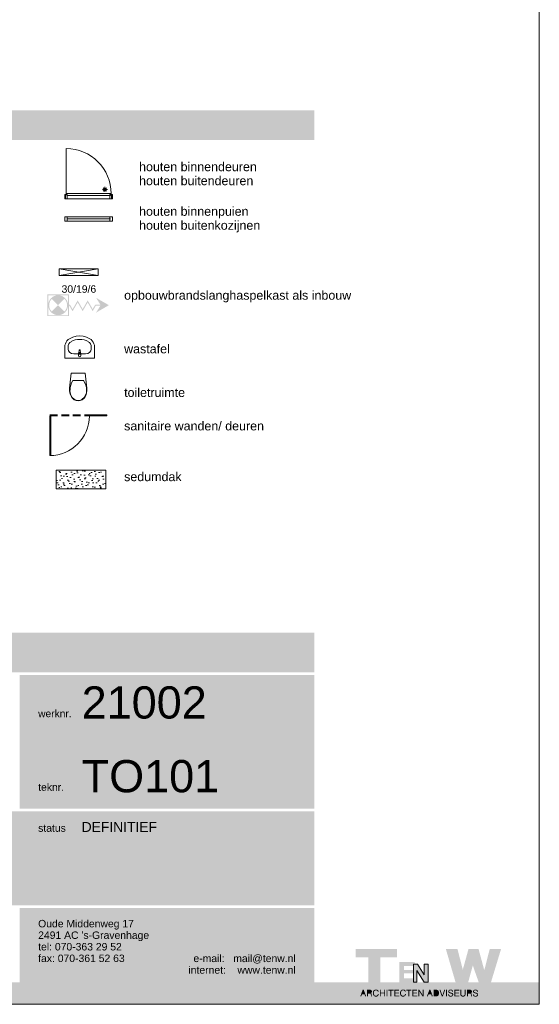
# Model space of a CAD drawing. Header units: millimetres. Extents: x 10 to 584, y 10 to 831.
# Tile 26 of 61: x 479 to 584, y 10 to 209. Entities that reach past the tile are written whole.
import ezdxf
from ezdxf.xclip import XClip

# ---------------------------------------------------------------- set-up
doc = ezdxf.new("R2010")
doc.units = ezdxf.units.MM
doc.header["$MEASUREMENT"] = 0
doc.header["$XCLIPFRAME"] = 0
doc.linetypes.add('B0701', pattern=[2.3412, 1.56, -0.7812])
for name, color, linetype in [('0 2D arcering', 7, 'Continuous'), ('0 Afdek-arcering', 7, 'Continuous'), ('22 NC Binnenwanden', 7, 'Continuous'), ('22 NC Binnenwanden 2D arcering', 7, 'Continuous'), ('Info Algemeen', 7, 'Continuous')]:
    doc.layers.add(name, color=color, linetype=linetype)
doc.styles.add('GENERATED_STYLE_1', font='txt')

# ---------------------------------------------------------------- blocks, each defined once
blk = doc.blocks.new('Drawing_1_1', base_point=(394, 0))
at = {"layer": '0 2D arcering', "linetype": 'Continuous', "lineweight": 0, "true_color": 0xe9ebeb}
for points in [[(394, 84.96), (394, 76.96), (538.56, 76.96), (538.56, 84.96)], [(479.06, 76.46), (479.06, 49.45), (538.56, 49.45), (538.56, 76.46)], [(394, 48.95), (394, 29.95), (538.56, 29.95), (538.56, 48.95)], [(479.06, 29.45), (479.06, 14.45), (538.56, 14.45), (538.56, 29.45)]]:
    blk.add_hatch(color=254, dxfattribs=at).paths.add_polyline_path(points)
at = {"layer": '0 2D arcering', "linetype": 'Continuous', "lineweight": 0, "true_color": 0x253355}
for points in [[(546.95, 19.48), (549.45, 19.48), (549.45, 14.44), (551.89, 14.44), (551.89, 19.48), (555.27, 19.48), (555.27, 21.14), (546.95, 21.14)], [(565.13, 21.14), (567.09, 14.44), (569.63, 14.44), (570.57, 17.84), (571.76, 14.45), (574.24, 14.45), (576.27, 21.13), (573.98, 21.13), (572.89, 16.87), (571.73, 21.15), (569.7, 21.14), (568.55, 16.99), (567.47, 21.15)]]:
    blk.add_hatch(color=169, dxfattribs=at).paths.add_polyline_path(points)
at = {"layer": '0 2D arcering', "linetype": 'Continuous', "lineweight": 0, "true_color": 0xd9db00}
for points in [[(558.84, 17.73), (558.84, 18.53), (555.71, 18.53), (555.71, 14.45), (558.84, 14.45), (558.84, 15.26), (556.66, 15.26), (556.66, 16.22), (558.84, 16.22), (558.84, 16.91), (556.66, 16.91), (556.66, 17.73)], [(560.76, 18.13), (560.77, 15.94), (559.4, 18.13), (558.59, 18.13), (558.59, 14.44), (559.26, 14.44), (559.26, 16.84), (560.76, 14.44), (561.58, 14.44), (561.58, 18.13)], [(548.65, 12.14), (548.44, 12.74), (548.23, 12.14)], [(549.69, 12.32), (549.79, 12.32), (549.87, 12.34), (549.93, 12.37), (549.97, 12.42), (549.99, 12.48), (550, 12.56), (549.99, 12.63), (549.97, 12.69), (549.94, 12.73), (549.88, 12.76), (549.8, 12.77), (549.69, 12.78), (549.37, 12.78), (549.37, 12.32)], [(561.9, 12.74), (561.69, 12.14), (562.11, 12.14)], [(562.84, 11.75), (563.15, 11.75), (563.25, 11.75), (563.33, 11.78), (563.4, 11.82), (563.46, 11.88), (563.51, 11.95), (563.54, 12.04), (563.56, 12.15), (563.56, 12.27), (563.56, 12.39), (563.54, 12.49), (563.51, 12.58), (563.46, 12.65), (563.4, 12.71), (563.33, 12.75), (563.25, 12.77), (563.15, 12.78), (562.84, 12.78)], [(569.89, 12.32), (569.99, 12.32), (570.07, 12.34), (570.13, 12.37), (570.17, 12.42), (570.19, 12.48), (570.2, 12.56), (570.19, 12.63), (570.17, 12.69), (570.13, 12.73), (570.08, 12.76), (570, 12.77), (569.89, 12.78), (569.57, 12.78), (569.57, 12.32)]]:
    blk.add_hatch(color=52, dxfattribs=at).paths.add_polyline_path(points)
h = blk.add_hatch(color=52, dxfattribs=at)
h.paths.add_polyline_path([(584, 14.45), (394, 14.45), (394, 10), (584, 10)])
h.paths.add_polyline_path([(548.03, 11.58), (547.84, 11.58), (548.34, 12.94), (548.54, 12.94), (549.05, 11.58), (548.85, 11.58), (548.71, 11.99), (548.17, 11.99)], flags=0)
h.paths.add_polyline_path([(549.38, 11.58), (549.19, 11.58), (549.19, 12.94), (549.72, 12.94), (549.8, 12.94), (549.86, 12.93), (549.91, 12.93), (549.97, 12.91), (550.02, 12.89), (550.07, 12.85), (550.11, 12.81), (550.15, 12.76), (550.17, 12.7), (550.19, 12.63), (550.19, 12.56), (550.19, 12.49), (550.17, 12.43), (550.15, 12.37), (550.11, 12.33), (550.06, 12.28), (550.01, 12.25), (550.07, 12.22), (550.12, 12.18), (550.14, 12.13), (550.15, 12.07), (550.16, 12), (550.18, 11.78), (550.18, 11.71), (550.19, 11.67), (550.21, 11.64), (550.24, 11.62), (550.24, 11.58), (550.02, 11.58), (550.01, 11.62), (550, 11.68), (549.99, 11.76), (549.98, 11.94), (549.97, 12.02), (549.95, 12.08), (549.92, 12.12), (549.87, 12.14), (549.79, 12.16), (549.68, 12.16), (549.38, 12.16)], flags=0)
h.paths.add_polyline_path([(550.39, 12.28), (550.4, 12.43), (550.44, 12.56), (550.49, 12.68), (550.56, 12.79), (550.66, 12.87), (550.76, 12.93), (550.89, 12.96), (551.02, 12.97), (551.13, 12.97), (551.23, 12.94), (551.32, 12.91), (551.4, 12.85), (551.47, 12.79), (551.52, 12.71), (551.55, 12.63), (551.57, 12.53), (551.39, 12.53), (551.37, 12.61), (551.32, 12.68), (551.27, 12.74), (551.2, 12.78), (551.11, 12.8), (551.02, 12.81), (550.92, 12.8), (550.83, 12.77), (550.76, 12.73), (550.7, 12.66), (550.65, 12.58), (550.61, 12.49), (550.59, 12.38), (550.58, 12.26), (550.59, 12.14), (550.61, 12.03), (550.65, 11.94), (550.7, 11.86), (550.76, 11.79), (550.84, 11.74), (550.92, 11.72), (551.01, 11.71), (551.12, 11.72), (551.21, 11.75), (551.29, 11.81), (551.35, 11.89), (551.39, 11.98), (551.4, 12.08), (551.58, 12.08), (551.57, 11.97), (551.53, 11.86), (551.48, 11.77), (551.41, 11.69), (551.33, 11.63), (551.23, 11.58), (551.12, 11.55), (551.01, 11.54), (550.87, 11.55), (550.75, 11.59), (550.65, 11.65), (550.56, 11.74), (550.5, 11.82), (550.45, 11.92), (550.42, 12.03), (550.4, 12.15)], flags=0)
h.paths.add_polyline_path([(551.8, 12.94), (551.98, 12.94), (551.98, 12.38), (552.69, 12.38), (552.69, 12.94), (552.87, 12.94), (552.87, 11.58), (552.69, 11.58), (552.69, 12.22), (551.98, 12.22), (551.98, 11.58), (551.8, 11.58)], flags=0)
h.paths.add_polyline_path([(553.16, 11.58), (553.16, 12.94), (553.34, 12.94), (553.34, 11.58)], flags=0)
h.paths.add_polyline_path([(553.52, 12.94), (554.56, 12.94), (554.56, 12.77), (554.13, 12.77), (554.13, 11.58), (553.95, 11.58), (553.95, 12.77), (553.52, 12.77)], flags=0)
h.paths.add_polyline_path([(554.73, 11.58), (554.73, 12.94), (555.7, 12.94), (555.7, 12.77), (554.91, 12.77), (554.91, 12.36), (555.64, 12.36), (555.64, 12.2), (554.91, 12.2), (554.91, 11.75), (555.71, 11.75), (555.71, 11.58)], flags=0)
h.paths.add_polyline_path([(555.88, 12.28), (555.89, 12.43), (555.92, 12.56), (555.97, 12.68), (556.05, 12.79), (556.14, 12.87), (556.25, 12.93), (556.37, 12.96), (556.51, 12.97), (556.62, 12.97), (556.72, 12.94), (556.81, 12.91), (556.88, 12.85), (556.95, 12.79), (557, 12.71), (557.04, 12.63), (557.05, 12.53), (556.87, 12.53), (556.85, 12.61), (556.81, 12.68), (556.75, 12.74), (556.68, 12.78), (556.6, 12.8), (556.5, 12.81), (556.4, 12.8), (556.32, 12.77), (556.24, 12.73), (556.18, 12.66), (556.13, 12.58), (556.09, 12.49), (556.07, 12.38), (556.07, 12.26), (556.07, 12.14), (556.1, 12.03), (556.13, 11.94), (556.18, 11.86), (556.25, 11.79), (556.32, 11.74), (556.41, 11.72), (556.5, 11.71), (556.6, 11.72), (556.69, 11.75), (556.77, 11.81), (556.83, 11.89), (556.87, 11.98), (556.89, 12.08), (557.06, 12.08), (557.05, 11.97), (557.02, 11.86), (556.96, 11.77), (556.89, 11.69), (556.81, 11.63), (556.71, 11.58), (556.61, 11.55), (556.49, 11.54), (556.35, 11.55), (556.23, 11.59), (556.13, 11.65), (556.04, 11.74), (555.98, 11.82), (555.94, 11.92), (555.9, 12.03), (555.88, 12.15)], flags=0)
h.paths.add_polyline_path([(557.15, 12.94), (558.19, 12.94), (558.19, 12.77), (557.77, 12.77), (557.77, 11.58), (557.58, 11.58), (557.58, 12.77), (557.15, 12.77)], flags=0)
h.paths.add_polyline_path([(558.36, 12.94), (559.33, 12.94), (559.33, 12.77), (558.55, 12.77), (558.55, 12.36), (559.27, 12.36), (559.27, 12.2), (558.55, 12.2), (558.55, 11.75), (559.35, 11.75), (559.35, 11.58), (558.36, 11.58)], flags=0)
h.paths.add_polyline_path([(559.57, 12.94), (559.77, 12.94), (560.4, 11.95), (560.42, 11.92), (560.44, 11.89), (560.47, 11.84), (560.47, 12.94), (560.64, 12.94), (560.64, 11.58), (560.44, 11.58), (559.79, 12.58), (559.77, 12.63), (559.74, 12.68), (559.74, 11.58), (559.57, 11.58)], flags=0)
h.paths.add_polyline_path([(561.29, 11.58), (561.8, 12.94), (562, 12.94), (562.51, 11.58), (562.31, 11.58), (562.16, 11.99), (561.63, 11.99), (561.48, 11.58)], flags=0)
h.paths.add_polyline_path([(563.16, 11.58), (562.65, 11.58), (562.65, 12.94), (563.17, 12.94), (563.3, 12.93), (563.42, 12.89), (563.52, 12.84), (563.6, 12.77), (563.67, 12.67), (563.72, 12.56), (563.74, 12.43), (563.75, 12.28), (563.74, 12.12), (563.71, 11.98), (563.67, 11.87), (563.6, 11.76), (563.51, 11.68), (563.41, 11.63), (563.29, 11.59)], flags=0)
h.paths.add_polyline_path([(564.32, 11.58), (563.84, 12.94), (564.03, 12.94), (564.42, 11.8), (564.8, 12.94), (564.99, 12.94), (564.51, 11.58)], flags=0)
h.paths.add_polyline_path([(565.33, 11.58), (565.15, 11.58), (565.15, 12.94), (565.33, 12.94)], flags=0)
h.paths.add_polyline_path([(565.57, 12.03), (565.75, 12.03), (565.76, 11.94), (565.79, 11.86), (565.85, 11.79), (565.92, 11.74), (566, 11.71), (566.1, 11.7), (566.2, 11.71), (566.28, 11.73), (566.35, 11.77), (566.4, 11.82), (566.43, 11.88), (566.44, 11.95), (566.42, 12.03), (566.35, 12.09), (566.25, 12.14), (566.1, 12.19), (566.07, 12.2), (565.94, 12.23), (565.84, 12.27), (565.76, 12.3), (565.7, 12.34), (565.65, 12.4), (565.62, 12.48), (565.61, 12.57), (565.62, 12.66), (565.65, 12.73), (565.69, 12.8), (565.75, 12.86), (565.82, 12.91), (565.9, 12.95), (565.99, 12.97), (566.1, 12.97), (566.21, 12.97), (566.3, 12.94), (566.38, 12.91), (566.45, 12.86), (566.51, 12.79), (566.55, 12.72), (566.57, 12.64), (566.58, 12.54), (566.41, 12.54), (566.39, 12.62), (566.36, 12.69), (566.31, 12.75), (566.25, 12.79), (566.18, 12.81), (566.09, 12.82), (566, 12.81), (565.93, 12.79), (565.87, 12.76), (565.83, 12.72), (565.8, 12.66), (565.79, 12.6), (565.81, 12.53), (565.87, 12.47), (565.98, 12.41), (566.12, 12.37), (566.17, 12.36), (566.2, 12.35), (566.22, 12.35), (566.35, 12.31), (566.45, 12.27), (566.51, 12.23), (566.56, 12.18), (566.59, 12.12), (566.62, 12.05), (566.62, 11.97), (566.61, 11.88), (566.59, 11.8), (566.54, 11.72), (566.48, 11.66), (566.41, 11.61), (566.32, 11.57), (566.22, 11.55), (566.1, 11.54), (565.99, 11.55), (565.88, 11.58), (565.79, 11.61), (565.72, 11.67), (565.66, 11.74), (565.61, 11.82), (565.58, 11.92)], flags=0)
h.paths.add_polyline_path([(566.85, 12.94), (567.82, 12.94), (567.82, 12.77), (567.03, 12.77), (567.03, 12.36), (567.76, 12.36), (567.76, 12.2), (567.03, 12.2), (567.03, 11.75), (567.84, 11.75), (567.84, 11.58), (566.85, 11.58)], flags=0)
h.paths.add_polyline_path([(568.05, 12.94), (568.24, 12.94), (568.24, 12.09), (568.25, 11.98), (568.27, 11.88), (568.32, 11.81), (568.39, 11.76), (568.47, 11.73), (568.58, 11.72), (568.69, 11.73), (568.78, 11.76), (568.84, 11.81), (568.89, 11.88), (568.92, 11.98), (568.93, 12.09), (568.93, 12.94), (569.11, 12.94), (569.11, 12.09), (569.11, 11.97), (569.08, 11.86), (569.04, 11.76), (568.97, 11.68), (568.9, 11.62), (568.8, 11.58), (568.69, 11.55), (568.56, 11.54), (568.44, 11.55), (568.34, 11.58), (568.25, 11.62), (568.18, 11.68), (568.12, 11.76), (568.08, 11.85), (568.06, 11.97), (568.05, 12.09)], flags=0)
h.paths.add_polyline_path([(569.39, 12.94), (569.92, 12.94), (570, 12.94), (570.06, 12.93), (570.11, 12.93), (570.16, 12.91), (570.22, 12.89), (570.27, 12.85), (570.31, 12.81), (570.35, 12.76), (570.37, 12.7), (570.39, 12.63), (570.39, 12.56), (570.39, 12.49), (570.37, 12.43), (570.34, 12.37), (570.31, 12.33), (570.26, 12.28), (570.2, 12.25), (570.27, 12.22), (570.32, 12.18), (570.34, 12.13), (570.35, 12.07), (570.36, 12), (570.37, 11.78), (570.38, 11.71), (570.39, 11.67), (570.41, 11.64), (570.44, 11.62), (570.44, 11.58), (570.22, 11.58), (570.21, 11.62), (570.2, 11.68), (570.19, 11.76), (570.18, 11.94), (570.17, 12.02), (570.15, 12.08), (570.12, 12.12), (570.07, 12.14), (569.99, 12.16), (569.87, 12.16), (569.57, 12.16), (569.57, 11.58), (569.39, 11.58)], flags=0)
h.paths.add_polyline_path([(570.59, 12.03), (570.77, 12.03), (570.78, 11.94), (570.81, 11.86), (570.86, 11.79), (570.93, 11.74), (571.02, 11.71), (571.12, 11.7), (571.22, 11.71), (571.3, 11.73), (571.37, 11.77), (571.42, 11.82), (571.45, 11.88), (571.46, 11.95), (571.44, 12.03), (571.37, 12.09), (571.27, 12.14), (571.12, 12.19), (571.09, 12.2), (570.96, 12.23), (570.86, 12.27), (570.78, 12.3), (570.72, 12.34), (570.67, 12.4), (570.64, 12.48), (570.63, 12.57), (570.64, 12.66), (570.66, 12.73), (570.71, 12.8), (570.76, 12.86), (570.84, 12.91), (570.92, 12.95), (571.01, 12.97), (571.12, 12.97), (571.22, 12.97), (571.32, 12.94), (571.4, 12.91), (571.47, 12.86), (571.53, 12.79), (571.57, 12.72), (571.59, 12.64), (571.6, 12.54), (571.42, 12.54), (571.41, 12.62), (571.38, 12.69), (571.33, 12.75), (571.27, 12.79), (571.19, 12.81), (571.11, 12.82), (571.02, 12.81), (570.95, 12.79), (570.89, 12.76), (570.84, 12.72), (570.82, 12.66), (570.81, 12.6), (570.83, 12.53), (570.89, 12.47), (571, 12.41), (571.14, 12.37), (571.19, 12.36), (571.22, 12.35), (571.24, 12.35), (571.37, 12.31), (571.47, 12.27), (571.53, 12.23), (571.58, 12.18), (571.61, 12.12), (571.63, 12.05), (571.64, 11.97), (571.63, 11.88), (571.61, 11.8), (571.56, 11.72), (571.5, 11.66), (571.42, 11.61), (571.34, 11.57), (571.23, 11.55), (571.12, 11.54), (571, 11.55), (570.9, 11.58), (570.81, 11.61), (570.74, 11.67), (570.68, 11.74), (570.63, 11.82), (570.6, 11.92)], flags=0)
at = {"layer": '0 Afdek-arcering', "linetype": 'Continuous', "lineweight": 0, "true_color": 0xffffff}
h = blk.add_hatch(color=7, dxfattribs=at)
h.paths.add_polyline_path([(547.84, 11.58), (548.03, 11.58), (548.17, 11.99), (548.71, 11.99), (548.85, 11.58), (549.05, 11.58), (548.54, 12.94), (548.34, 12.94)])
h.paths.add_polyline_path([(548.23, 12.14), (548.44, 12.74), (548.65, 12.14)], flags=0)
h = blk.add_hatch(color=7, dxfattribs=at)
h.paths.add_polyline_path([(549.19, 12.94), (549.19, 11.58), (549.38, 11.58), (549.38, 12.16), (549.68, 12.16), (549.79, 12.16), (549.87, 12.14), (549.92, 12.12), (549.95, 12.08), (549.97, 12.02), (549.98, 11.94), (549.99, 11.77), (550, 11.68), (550.01, 11.62), (550.02, 11.58), (550.24, 11.58), (550.24, 11.62), (550.21, 11.64), (550.19, 11.67), (550.18, 11.71), (550.18, 11.78), (550.16, 12), (550.15, 12.07), (550.14, 12.13), (550.12, 12.18), (550.07, 12.22), (550.01, 12.25), (550.06, 12.28), (550.11, 12.33), (550.15, 12.37), (550.17, 12.43), (550.19, 12.49), (550.19, 12.56), (550.19, 12.63), (550.17, 12.7), (550.15, 12.76), (550.11, 12.81), (550.07, 12.85), (550.02, 12.89), (549.97, 12.91), (549.91, 12.93), (549.86, 12.93), (549.8, 12.94), (549.72, 12.94)])
h.paths.add_polyline_path([(549.37, 12.78), (549.69, 12.78), (549.8, 12.77), (549.88, 12.76), (549.94, 12.73), (549.97, 12.69), (549.99, 12.63), (550, 12.56), (549.99, 12.48), (549.97, 12.42), (549.93, 12.37), (549.87, 12.34), (549.79, 12.32), (549.69, 12.32), (549.37, 12.32)], flags=0)
for points in [[(551.4, 12.08), (551.39, 11.98), (551.35, 11.89), (551.29, 11.81), (551.21, 11.75), (551.12, 11.72), (551.01, 11.71), (550.92, 11.72), (550.84, 11.74), (550.76, 11.79), (550.7, 11.86), (550.65, 11.94), (550.61, 12.03), (550.59, 12.14), (550.58, 12.26), (550.59, 12.38), (550.61, 12.49), (550.65, 12.58), (550.7, 12.66), (550.76, 12.73), (550.83, 12.77), (550.92, 12.8), (551.02, 12.81), (551.11, 12.8), (551.2, 12.78), (551.27, 12.74), (551.32, 12.68), (551.37, 12.61), (551.39, 12.53), (551.57, 12.53), (551.55, 12.63), (551.52, 12.71), (551.47, 12.79), (551.4, 12.85), (551.32, 12.91), (551.23, 12.94), (551.13, 12.97), (551.02, 12.97), (550.89, 12.96), (550.76, 12.93), (550.66, 12.87), (550.56, 12.79), (550.49, 12.68), (550.44, 12.56), (550.4, 12.43), (550.39, 12.28), (550.4, 12.15), (550.42, 12.03), (550.45, 11.92), (550.5, 11.82), (550.56, 11.74), (550.65, 11.65), (550.75, 11.59), (550.87, 11.55), (551.01, 11.54), (551.12, 11.55), (551.23, 11.58), (551.33, 11.63), (551.41, 11.69), (551.48, 11.77), (551.53, 11.86), (551.57, 11.97), (551.58, 12.08)], [(551.8, 11.58), (551.98, 11.58), (551.98, 12.22), (552.69, 12.22), (552.69, 11.58), (552.87, 11.58), (552.87, 12.94), (552.69, 12.94), (552.69, 12.38), (551.98, 12.38), (551.98, 12.94), (551.8, 12.94)], [(553.16, 11.58), (553.34, 11.58), (553.34, 12.94), (553.16, 12.94)], [(553.95, 11.58), (554.13, 11.58), (554.13, 12.77), (554.56, 12.77), (554.56, 12.94), (553.52, 12.94), (553.52, 12.77), (553.95, 12.77)], [(554.73, 11.58), (555.71, 11.58), (555.71, 11.75), (554.91, 11.75), (554.91, 12.2), (555.64, 12.2), (555.64, 12.36), (554.91, 12.36), (554.91, 12.77), (555.7, 12.77), (555.7, 12.94), (554.73, 12.94)], [(555.88, 12.28), (555.88, 12.15), (555.9, 12.03), (555.94, 11.92), (555.98, 11.82), (556.04, 11.74), (556.13, 11.65), (556.23, 11.59), (556.35, 11.55), (556.49, 11.54), (556.61, 11.55), (556.71, 11.58), (556.81, 11.63), (556.89, 11.69), (556.96, 11.77), (557.02, 11.86), (557.05, 11.97), (557.06, 12.08), (556.89, 12.08), (556.87, 11.98), (556.83, 11.89), (556.77, 11.81), (556.69, 11.75), (556.6, 11.72), (556.5, 11.71), (556.41, 11.72), (556.32, 11.74), (556.25, 11.79), (556.18, 11.86), (556.13, 11.94), (556.1, 12.03), (556.07, 12.14), (556.07, 12.26), (556.07, 12.38), (556.09, 12.49), (556.13, 12.58), (556.18, 12.66), (556.24, 12.73), (556.32, 12.77), (556.4, 12.8), (556.5, 12.81), (556.6, 12.8), (556.68, 12.78), (556.75, 12.74), (556.81, 12.68), (556.85, 12.61), (556.87, 12.53), (557.05, 12.53), (557.04, 12.63), (557, 12.71), (556.95, 12.79), (556.88, 12.85), (556.81, 12.91), (556.72, 12.94), (556.62, 12.97), (556.51, 12.97), (556.37, 12.96), (556.25, 12.93), (556.14, 12.87), (556.05, 12.79), (555.97, 12.68), (555.92, 12.56), (555.89, 12.43)], [(557.58, 11.58), (557.77, 11.58), (557.77, 12.77), (558.19, 12.77), (558.19, 12.94), (557.15, 12.94), (557.15, 12.77), (557.58, 12.77)], [(558.36, 11.58), (559.35, 11.58), (559.35, 11.75), (558.55, 11.75), (558.55, 12.2), (559.27, 12.2), (559.27, 12.36), (558.55, 12.36), (558.55, 12.77), (559.33, 12.77), (559.33, 12.94), (558.36, 12.94)], [(559.57, 11.58), (559.74, 11.58), (559.74, 12.68), (559.77, 12.63), (559.79, 12.58), (560.44, 11.58), (560.64, 11.58), (560.64, 12.94), (560.47, 12.94), (560.47, 11.84), (560.44, 11.89), (560.42, 11.92), (560.4, 11.95), (559.77, 12.94), (559.57, 12.94)], [(564.32, 11.58), (564.51, 11.58), (564.99, 12.94), (564.8, 12.94), (564.42, 11.8), (564.03, 12.94), (563.84, 12.94)], [(565.15, 11.58), (565.33, 11.58), (565.33, 12.94), (565.15, 12.94)], [(565.57, 12.03), (565.58, 11.92), (565.61, 11.82), (565.66, 11.74), (565.72, 11.67), (565.79, 11.61), (565.88, 11.58), (565.99, 11.55), (566.1, 11.54), (566.22, 11.55), (566.32, 11.57), (566.41, 11.61), (566.48, 11.66), (566.54, 11.72), (566.59, 11.8), (566.61, 11.88), (566.62, 11.97), (566.62, 12.05), (566.59, 12.12), (566.56, 12.18), (566.51, 12.23), (566.45, 12.27), (566.35, 12.31), (566.22, 12.35), (566.2, 12.35), (566.17, 12.36), (566.12, 12.37), (565.98, 12.41), (565.87, 12.47), (565.81, 12.53), (565.79, 12.6), (565.8, 12.66), (565.83, 12.72), (565.87, 12.76), (565.93, 12.79), (566, 12.81), (566.09, 12.82), (566.18, 12.81), (566.25, 12.79), (566.31, 12.75), (566.36, 12.69), (566.39, 12.62), (566.41, 12.54), (566.58, 12.54), (566.57, 12.64), (566.55, 12.72), (566.51, 12.79), (566.45, 12.86), (566.38, 12.91), (566.3, 12.94), (566.21, 12.97), (566.1, 12.97), (565.99, 12.97), (565.9, 12.95), (565.82, 12.91), (565.75, 12.86), (565.69, 12.8), (565.65, 12.73), (565.62, 12.66), (565.61, 12.57), (565.62, 12.48), (565.65, 12.4), (565.7, 12.34), (565.76, 12.3), (565.84, 12.27), (565.94, 12.23), (566.07, 12.2), (566.1, 12.19), (566.25, 12.14), (566.35, 12.09), (566.42, 12.03), (566.44, 11.95), (566.43, 11.88), (566.4, 11.82), (566.35, 11.77), (566.28, 11.73), (566.2, 11.71), (566.1, 11.7), (566, 11.71), (565.92, 11.74), (565.85, 11.79), (565.79, 11.86), (565.76, 11.94), (565.75, 12.03)], [(566.85, 11.58), (567.84, 11.58), (567.84, 11.75), (567.03, 11.75), (567.03, 12.2), (567.76, 12.2), (567.76, 12.36), (567.03, 12.36), (567.03, 12.77), (567.82, 12.77), (567.82, 12.94), (566.85, 12.94)], [(568.05, 12.09), (568.06, 11.97), (568.08, 11.85), (568.12, 11.76), (568.18, 11.68), (568.25, 11.62), (568.34, 11.58), (568.44, 11.55), (568.56, 11.54), (568.69, 11.55), (568.8, 11.58), (568.9, 11.62), (568.97, 11.68), (569.04, 11.76), (569.08, 11.86), (569.11, 11.97), (569.11, 12.09), (569.11, 12.94), (568.93, 12.94), (568.93, 12.09), (568.92, 11.98), (568.89, 11.88), (568.84, 11.81), (568.78, 11.76), (568.69, 11.73), (568.58, 11.72), (568.47, 11.73), (568.39, 11.76), (568.32, 11.81), (568.27, 11.88), (568.25, 11.98), (568.24, 12.09), (568.24, 12.94), (568.05, 12.94)], [(570.59, 12.03), (570.6, 11.92), (570.63, 11.82), (570.68, 11.74), (570.74, 11.67), (570.81, 11.61), (570.9, 11.58), (571, 11.55), (571.12, 11.54), (571.23, 11.55), (571.34, 11.57), (571.42, 11.61), (571.5, 11.66), (571.56, 11.72), (571.61, 11.8), (571.63, 11.88), (571.64, 11.97), (571.63, 12.05), (571.61, 12.12), (571.58, 12.18), (571.53, 12.23), (571.47, 12.27), (571.37, 12.31), (571.24, 12.35), (571.22, 12.35), (571.19, 12.36), (571.14, 12.37), (571, 12.41), (570.89, 12.47), (570.83, 12.53), (570.81, 12.6), (570.82, 12.66), (570.84, 12.72), (570.89, 12.76), (570.95, 12.79), (571.02, 12.81), (571.11, 12.82), (571.19, 12.81), (571.27, 12.79), (571.33, 12.75), (571.38, 12.69), (571.41, 12.62), (571.42, 12.54), (571.6, 12.54), (571.59, 12.64), (571.57, 12.72), (571.53, 12.79), (571.47, 12.86), (571.4, 12.91), (571.32, 12.94), (571.22, 12.97), (571.12, 12.97), (571.01, 12.97), (570.92, 12.95), (570.84, 12.91), (570.76, 12.86), (570.71, 12.8), (570.66, 12.73), (570.64, 12.66), (570.63, 12.57), (570.64, 12.48), (570.67, 12.4), (570.72, 12.34), (570.78, 12.3), (570.86, 12.27), (570.96, 12.23), (571.09, 12.2), (571.12, 12.19), (571.27, 12.14), (571.37, 12.09), (571.44, 12.03), (571.46, 11.95), (571.45, 11.88), (571.42, 11.82), (571.37, 11.77), (571.3, 11.73), (571.22, 11.71), (571.12, 11.7), (571.02, 11.71), (570.93, 11.74), (570.86, 11.79), (570.81, 11.86), (570.78, 11.94), (570.77, 12.03)]]:
    blk.add_hatch(color=7, dxfattribs=at).paths.add_polyline_path(points)
h = blk.add_hatch(color=7, dxfattribs=at)
h.paths.add_polyline_path([(561.29, 11.58), (561.48, 11.58), (561.63, 11.99), (562.16, 11.99), (562.31, 11.58), (562.51, 11.58), (562, 12.94), (561.8, 12.94)])
h.paths.add_polyline_path([(561.69, 12.14), (561.9, 12.74), (562.11, 12.14)], flags=0)
h = blk.add_hatch(color=7, dxfattribs=at)
h.paths.add_polyline_path([(562.65, 11.58), (563.16, 11.58), (563.29, 11.59), (563.41, 11.63), (563.51, 11.68), (563.6, 11.76), (563.67, 11.87), (563.71, 11.98), (563.74, 12.12), (563.75, 12.28), (563.74, 12.43), (563.72, 12.56), (563.67, 12.67), (563.6, 12.77), (563.52, 12.84), (563.42, 12.89), (563.3, 12.93), (563.17, 12.94), (562.65, 12.94)])
h.paths.add_polyline_path([(563.15, 12.78), (563.25, 12.77), (563.33, 12.75), (563.4, 12.71), (563.46, 12.65), (563.51, 12.58), (563.54, 12.49), (563.56, 12.39), (563.56, 12.27), (563.56, 12.15), (563.54, 12.04), (563.51, 11.95), (563.46, 11.88), (563.4, 11.82), (563.33, 11.78), (563.25, 11.75), (563.15, 11.75), (562.84, 11.75), (562.84, 12.78)], flags=0)
h = blk.add_hatch(color=7, dxfattribs=at)
h.paths.add_polyline_path([(569.39, 12.94), (569.39, 11.58), (569.57, 11.58), (569.57, 12.16), (569.87, 12.16), (569.99, 12.16), (570.07, 12.14), (570.12, 12.12), (570.15, 12.08), (570.17, 12.02), (570.18, 11.94), (570.19, 11.77), (570.2, 11.68), (570.21, 11.62), (570.22, 11.58), (570.44, 11.58), (570.44, 11.62), (570.41, 11.64), (570.39, 11.67), (570.38, 11.71), (570.37, 11.78), (570.36, 12), (570.35, 12.07), (570.34, 12.13), (570.32, 12.18), (570.27, 12.22), (570.2, 12.25), (570.26, 12.28), (570.31, 12.33), (570.34, 12.37), (570.37, 12.43), (570.39, 12.49), (570.39, 12.56), (570.39, 12.63), (570.37, 12.7), (570.35, 12.76), (570.31, 12.81), (570.27, 12.85), (570.22, 12.89), (570.16, 12.91), (570.11, 12.93), (570.06, 12.93), (570, 12.94), (569.92, 12.94)])
h.paths.add_polyline_path([(569.57, 12.78), (569.89, 12.78), (570, 12.77), (570.08, 12.76), (570.13, 12.73), (570.17, 12.69), (570.19, 12.63), (570.2, 12.56), (570.19, 12.48), (570.17, 12.42), (570.13, 12.37), (570.07, 12.34), (569.99, 12.32), (569.89, 12.32), (569.57, 12.32)], flags=0)
at = {"color": 255, "linetype": 'Continuous', "lineweight": 0, "flags": 128}
blk.add_lwpolyline([(560.76, 18.13), (560.77, 15.94), (559.4, 18.13), (558.59, 18.13), (558.59, 14.44), (559.26, 14.44), (559.26, 16.84), (560.76, 14.44), (561.58, 14.44), (561.58, 18.13)], close=True, dxfattribs=at)
at = {"layer": 'Info Algemeen', "color": 2, "linetype": 'Continuous', "lineweight": 0, "style": 'GENERATED_STYLE_1'}
for s, insert, char_height, attachment_point in [('\\A1;{\\pql;\\fArial|b0|i0|c0|p38;21002}', (491.6, 67.55), 6.5, 7), ('\\A1;{\\pql;\\fArial|b0|i0|c0|p38;werknr.}', (482.81, 67.9), 1.477, 7), ('\\A1;{\\pql;\\fArial|b0|i0|c0|p38;TO101}', (491.6, 52.68), 6.5, 7), ('\\A1;{\\pql;\\fArial|b0|i0|c0|p38;teknr.}', (482.81, 53.04), 1.5, 7), ('\\A1;{\\pql;\\fArial|b0|i0|c0|p38;status}', (482.81, 44.78), 1.5, 7), ('\\A1;{\\pql;\\fArial|b0|i0|c0|p38;DEFINITIEF}', (491.6, 45.77), 2, 4)]:
    blk.add_mtext(s, dxfattribs=dict(at, insert=insert, char_height=char_height, attachment_point=attachment_point))
at = {"layer": 'Info Algemeen', "color": 9, "linetype": 'Continuous', "lineweight": 0, "insert": (482.81, 18.51), "char_height": 1.5, "attachment_point": 7, "line_spacing_factor": 0.932625, "style": 'GENERATED_STYLE_1'}
blk.add_mtext("\\A1;{\\pql;\\fArial|b0|i0|c0|p38;Oude Middenweg 17\\P\\pql;\\fArial|b0|i0|c0|p38;2491 AC 's-Gravenhage\\P\\pql;\\fArial|b0|i0|c0|p38;\\C2;tel: 070-363 29 52\\P\\pql;\\fArial|b0|i0|c0|p38;fax: 070-361 52 63}", dxfattribs=at)
at = {"layer": 'Info Algemeen', "color": 2, "linetype": 'Continuous', "lineweight": 0, "insert": (534.81, 16.16), "char_height": 1.5, "attachment_point": 9, "line_spacing_factor": 0.93321, "style": 'GENERATED_STYLE_1'}
blk.add_mtext('\\A1;{\\pqr;\\fArial|b0|i0|c0|p38;e-mail:   mail@tenw.nl\\P\\pqr;\\fArial|b0|i0|c0|p38;internet:    www.tenw.nl}', dxfattribs=at)
blk = doc.blocks.new('Drawing_3_1', base_point=(391.67, -53.9))
at = {"layer": '0 2D arcering', "linetype": 'Continuous', "lineweight": 0, "true_color": 0xe9ebeb}
blk.add_hatch(color=254, dxfattribs=at).paths.add_polyline_path([(394, 190.37), (394, 184.37), (538.56, 184.37), (538.56, 190.37)])
at = {"layer": '0 2D arcering', "linetype": 'Continuous', "lineweight": 0, "true_color": 0x99a3a6}
h = blk.add_hatch(dxfattribs=at)
h.set_pattern_fill('910_Puntjes_B_0001', color=253, style=0, pattern_type=2)
h.set_pattern_definition([(45, (491.4494, 118.365), (-0.79146, 0.79146), [0, -0.74619, 0, -1.11929]), (110, (493.9367, 118.365), (1.05179, 0.38282), [0, -0.54721, 0, -0.94518])])
h.paths.add_polyline_path([(486.45, 114), (496.45, 114), (496.45, 117.75), (486.45, 117.75)])
at = {"layer": '22 NC Binnenwanden 2D arcering', "linetype": 'Continuous', "lineweight": 0, "true_color": 0x000000}
h = blk.add_hatch(color=18, dxfattribs=at)
h.paths.add_polyline_path([(489.04, 153.22), (484.64, 153.22), (484.64, 148.82), (489.04, 148.82)])
h.paths.add_polyline_path([(488.84, 149.02), (484.84, 149.02), (484.84, 153.02), (488.84, 153.02)], flags=0)
h = blk.add_hatch(color=18, dxfattribs=at)
h.paths.add_polyline_path([(488.85, 151.13, 40.148234), (488.85, 150.93), (489.11, 150.93), (489.76, 149.81), (490.79, 151.59), (491.8, 149.84), (492.81, 151.59), (493.82, 149.84), (494.45, 150.93), (495.38, 150.93), (494.51, 149.54), (497.09, 151.03), (494.51, 152.52), (495.38, 151.13), (494.34, 151.13), (493.82, 150.24), (492.81, 151.99), (491.8, 150.24), (490.79, 151.99), (489.76, 150.21), (489.23, 151.13)])
h.paths.add_polyline_path([(485.56, 149.75, -0.414214), (485.56, 152.31), (486.84, 151.03)], flags=0)
h.paths.add_polyline_path([(486.84, 151.03), (488.12, 152.31, -0.414214), (488.12, 149.75)], flags=0)
at = {"color": 2, "linetype": 'Continuous', "lineweight": 0}
for p, q in [((488.45, 182.63), (488.45, 173.54)), ((496.28, 174.89), (496.28, 173.89)), ((488.2, 172.49), (488.2, 173.39)), ((488.2, 173.39), (488.45, 173.39)), ((488.2, 172.94), (488.2, 173.29)), ((488.2, 173.29), (488.35, 173.29)), ((488.2, 172.59), (488.2, 172.94)), ((488.35, 173.29), (488.35, 172.59)), ((488.45, 173.39), (488.45, 173.54)), ((488.45, 173.54), (497.55, 173.54)), ((488.6, 173.39), (488.45, 173.39)), ((488.45, 173.39), (488.7, 173.39)), ((488.6, 173.14), (488.6, 173.39)), ((497.4, 173.14), (488.6, 173.14)), ((488.7, 173.39), (488.7, 172.49)), ((495.78, 174.39), (496.78, 174.39)), ((495.93, 174.74), (496.64, 174.03)), ((495.93, 174.03), (496.64, 174.74)), ((497.55, 173.39), (497.3, 173.39)), ((497.3, 173.39), (497.3, 172.49)), ((497.55, 173.39), (497.4, 173.39)), ((497.4, 173.39), (497.4, 173.14)), ((497.55, 173.54), (497.55, 173.39)), ((497.8, 173.39), (497.55, 173.39)), ((497.65, 172.94), (497.65, 173.29)), ((497.65, 173.29), (497.8, 173.29)), ((497.65, 172.59), (497.65, 172.94)), ((497.8, 172.49), (497.8, 173.39)), ((497.8, 173.29), (497.8, 172.59)), ((488.35, 172.59), (488.2, 172.59)), ((488.7, 172.49), (488.2, 172.49)), ((488.7, 172.49), (497.3, 172.49)), ((497.3, 172.49), (497.8, 172.49)), ((497.8, 172.59), (497.65, 172.59)), ((488.2, 167.98), (488.2, 168.88)), ((488.2, 168.88), (497.8, 168.88)), ((488.7, 168.88), (488.7, 167.98)), ((497.3, 168.88), (497.3, 167.98)), ((497.8, 167.98), (497.8, 168.88)), ((488.2, 168.43), (488.2, 168.78)), ((488.2, 168.08), (488.2, 168.43)), ((488.7, 167.98), (488.2, 167.98)), ((497.4, 168.43), (488.6, 168.43)), ((488.7, 167.98), (497.3, 167.98)), ((497.3, 167.98), (497.8, 167.98)), ((497.8, 168.78), (497.8, 168.08))]:
    blk.add_line(p, q, dxfattribs=at)
at = {"color": 1, "linetype": 'Continuous', "lineweight": 0}
for p, q in [((488.84, 142.15), (488.84, 142.61)), ((492.38, 141.24), (490, 141.24)), ((491.05, 141.29), (491.05, 141.14)), ((491.05, 141.14), (491.32, 141.14)), ((491.32, 141.14), (491.32, 141.29)), ((493.53, 142.15), (493.53, 142.61)), ((490.91, 135.83), (489.82, 135.83)), ((492, 135.83), (490.91, 135.83))]:
    blk.add_line(p, q, dxfattribs=at)
at = {"color": 2, "linetype": 'B0701', "lineweight": 0}
for p, q in [((485.15, 128.94), (493.15, 128.94)), ((485.15, 128.69), (493.15, 128.69))]:
    blk.add_line(p, q, dxfattribs=at)
at = {"color": 1, "linetype": 'Continuous', "lineweight": 0, "flags": 128}
for points in [[(488.19, 140.32), (488.19, 142.61), (488.22, 142.95), (488.3, 143.27), (488.44, 143.58), (488.63, 143.85), (488.87, 144.09), (489.14, 144.27), (489.79, 144.57), (490.48, 144.76), (491.19, 144.82), (491.9, 144.76), (492.59, 144.57), (493.24, 144.27), (493.51, 144.09), (493.74, 143.85), (493.93, 143.58), (494.07, 143.27), (494.16, 142.95), (494.19, 142.61), (494.19, 140.32)], [(489.21, 133.37), (489.34, 132.94), (489.53, 132.53), (489.78, 132.2), (490.11, 131.95), (490.5, 131.79), (490.91, 131.74), (491.32, 131.79), (491.7, 131.95), (492.03, 132.2), (492.29, 132.53), (492.48, 132.94), (492.6, 133.37), (492.66, 133.82), (492.64, 134.27), (492.32, 137.34), (489.5, 137.34), (489.17, 134.27), (489.16, 133.82)], [(496.67, 128.69), (496.67, 128.94), (493.15, 128.94), (493.15, 128.69)]]:
    blk.add_lwpolyline(points, close=True, dxfattribs=at)
blk.add_lwpolyline([(490.94, 140.89), (490.98, 141.31, -0.12102), (491.01, 141.41), (491.08, 141.94, -0.882566), (491.3, 141.94), (491.36, 141.41, -0.12102), (491.4, 141.31), (491.44, 140.89, -1)], format="xyb", close=True, dxfattribs=at)
at = {"color": 2, "linetype": 'Continuous', "lineweight": 0, "flags": 128}
blk.add_lwpolyline([(485.15, 128.69), (485.15, 120.69), (485.4, 120.69), (485.4, 128.69)], close=True, dxfattribs=at)
at = {"color": 9, "linetype": 'Continuous', "lineweight": 0, "flags": 128}
blk.add_lwpolyline([(486.45, 114), (496.45, 114), (496.45, 117.75), (486.45, 117.75)], close=True, dxfattribs=at)
at = {"color": 2, "linetype": 'Continuous', "lineweight": 0}
blk.add_arc((488.45, 173.54), 9.09, 360, 90, dxfattribs=at)
at = {"color": 1, "linetype": 'Continuous', "lineweight": 0}
for radius, start, end in [(0.211, 32.771, 147.229), (0.136, 0, 180)]:
    blk.add_arc((491.19, 141.29), radius, start, end, dxfattribs=at)
at = {"color": 5, "linetype": 'Continuous', "lineweight": 0}
blk.add_arc((485.15, 128.69), 8, 270, 0, dxfattribs=at)
at = {"color": 1, "linetype": 'Continuous', "lineweight": 0}
for centre, major_axis, ratio, start_param, end_param in [((490, 142.61), (0, 1.21), 0.956522, 0.496975, 1.570796), ((491.19, 140.32), (0, 3.82), 0.956522, 5.78621, 6.78016), ((492.38, 142.61), (0, 1.21), 0.956522, 4.712389, 5.78621), ((490, 142.15), (1.16, 0), 0.783646, 3.141593, 4.712389), ((492.37, 142.15), (1.16, 0), 0.783646, 4.712389, 6.283185), ((493.49, 133.95), (4.25, 0), 0.875546, 2.612188, 3.165208), ((488.33, 133.95), (4.25, 0), 0.875546, 6.259567, 6.812588), ((491.8, 133.73), (2.57, 0), 0.875546, 3.085861, 3.98645), ((490.01, 133.73), (2.57, 0), 0.875546, 5.438324, 6.338913), ((490.92, 133.03), (1.39, 0), 0.875546, 4.079884, 4.706528), ((490.9, 133.03), (1.39, 0), 0.875546, 4.71825, 5.344894)]:
    blk.add_ellipse(centre, major_axis=major_axis, ratio=ratio, start_param=start_param, end_param=end_param, dxfattribs=at)
at = {"layer": '22 NC Binnenwanden', "color": 1, "linetype": 'Continuous', "lineweight": 0}
for p, q in [((494.92, 157.03), (487.02, 158.38)), ((487.02, 157.03), (494.92, 158.38))]:
    blk.add_line(p, q, dxfattribs=at)
at = {"layer": '22 NC Binnenwanden', "color": 1, "linetype": 'Continuous', "lineweight": 0, "flags": 128}
blk.add_lwpolyline([(487.02, 157.03), (494.92, 157.03), (494.92, 158.38), (487.02, 158.38)], close=True, dxfattribs=at)
at = {"color": 2, "linetype": 'Continuous', "lineweight": 0, "char_height": 1.8, "attachment_point": 7, "style": 'GENERATED_STYLE_1'}
for s, insert, line_spacing_factor in [('\\A1;{\\pql;\\fArial|b0|i0|c0|p38;houten binnendeuren\\P\\pql;\\fArial|b0|i0|c0|p38;houten\\fArial|b0|i0|c0|p38; buitendeuren}', (503.19, 175.21), 0.942728), ('\\A1;{\\pql;\\fArial|b0|i0|c0|p38;houten binnenpuien\\P\\pql;\\fArial|b0|i0|c0|p38;houten\\fArial|b0|i0|c0|p38; buitenkozijnen}', (503.19, 165.71), 0.940037)]:
    blk.add_mtext(s, dxfattribs=dict(at, insert=insert, line_spacing_factor=line_spacing_factor))
for s, insert in [('\\A1;{\\pql;\\fArial|b0|i0|c0|p38;opbouwbrandslanghaspelkast als inbouw}', (500.17, 151.6)), ('\\A1;{\\pql;\\fArial|b0|i0|c0|p38;wastafel}', (500.17, 141.3)), ('\\A1;{\\pql;\\fArial|b0|i0|c0|p38;toiletruimte}', (500.17, 132.5)), ('\\A1;{\\pql;\\fArial|b0|i0|c0|p38;sanitaire wanden/ deuren}', (500.17, 125.75)), ('\\A1;{\\pql;\\fArial|b0|i0|c0|p38;sedumdak}', (500.17, 115.51))]:
    blk.add_mtext(s, dxfattribs=dict(at, insert=insert))
at = {"layer": '22 NC Binnenwanden', "color": 2, "linetype": 'Continuous', "lineweight": 0, "insert": (487.54, 153.52), "char_height": 1.5, "attachment_point": 7, "style": 'GENERATED_STYLE_1'}
blk.add_mtext('\\A1;{\\pql;\\fArial|b0|i0|c0|p38;30/19/6}', dxfattribs=at)

msp = doc.modelspace()

# ---------------------------------------------------------------- linework, layer by layer
at = {"color": 1, "linetype": 'Continuous', "lineweight": 0, "flags": 128}
msp.add_lwpolyline([(10, 10), (584, 10), (584, 831), (10, 831)], close=True, dxfattribs=at)

# ---------------------------------------------------------------- block references
at = {"color": 4, "linetype": 'Continuous', "lineweight": 0}
ref = msp.add_blockref('Drawing_3_1', (391.67, -53.9), dxfattribs=at)
XClip(ref).set_block_clipping_path([(386.5608571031, 110.6891538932), (561.6086102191, 195.8410474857)])
ref = msp.add_blockref('Drawing_1_1', (394, 0), dxfattribs=at)
XClip(ref).set_block_clipping_path([(394, 0), (594, 98.9618147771)])

doc.saveas('drawing.dxf')
